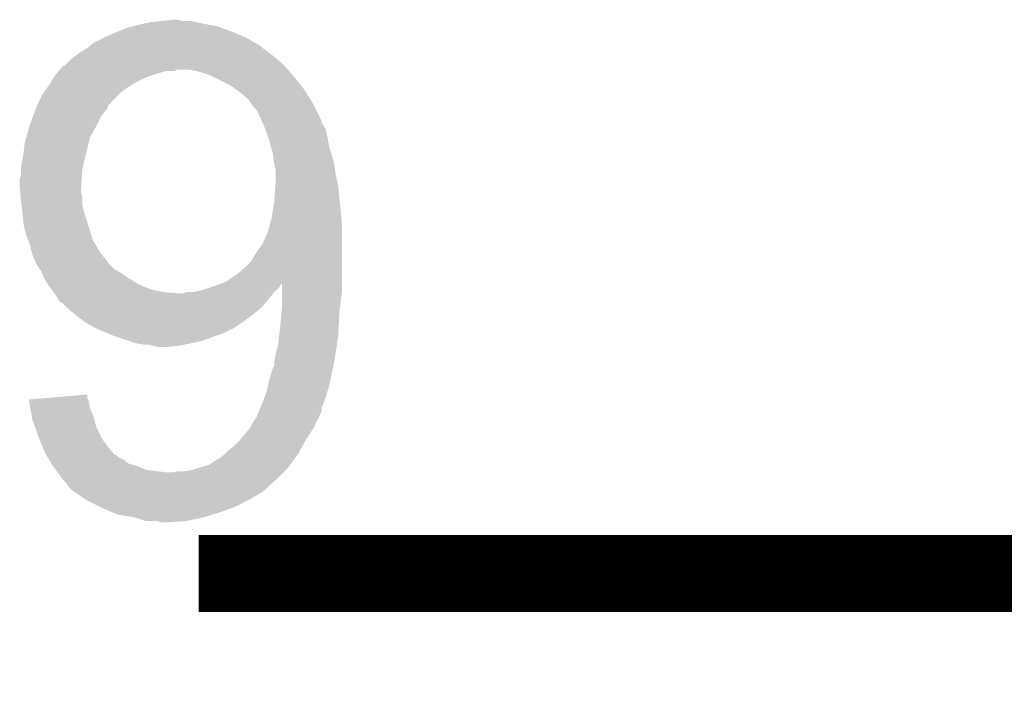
# Model space of a CAD drawing. Extents: x -0.05 to 0.95, y -0.15 to 2.1.
# Tile 46 of 51: x 0.6443 to 0.7213, y 1.6697 to 1.7226. Entities that reach past the tile are written whole.
import ezdxf

# ---------------------------------------------------------------- set-up
doc = ezdxf.new("R2010")
doc.units = 0
doc.layers.add('LTE_IOT_13_CLICK_V101A_GTO', color=11, linetype='CONTINUOUS')

msp = doc.modelspace()

# ---------------------------------------------------------------- linework, layer by layer
at = {"layer": 'LTE_IOT_13_CLICK_V101A_GTO', "const_width": 0.006}
msp.add_lwpolyline([(0.6583, 1.6793), (0.7607, 1.6793), (0.7607, 1.577)], dxfattribs=at)
at = {"layer": 'LTE_IOT_13_CLICK_V101A_GTO'}
for points in [[(0.65205, 1.7217), (0.6528, 1.722), (0.6608, 1.7217), (0.659975, 1.722)], [(0.6528, 1.722), (0.6532, 1.7221), (0.659975, 1.722), (0.6597, 1.7221)], [(0.6532, 1.7221), (0.6536, 1.7222), (0.6597, 1.7221), (0.65915, 1.7222)], [(0.6536, 1.7222), (0.65405, 1.7223), (0.65915, 1.7222), (0.6586, 1.7223)], [(0.65405, 1.7223), (0.6545, 1.7224), (0.6586, 1.7223), (0.65815, 1.7224)], [(0.6545, 1.7224), (0.6554, 1.7225), (0.65815, 1.7224), (0.6577, 1.7225)], [(0.6554, 1.7225), (0.656299, 1.7226), (0.657, 1.7225), (0.6567, 1.7226)], [(0.656299, 1.7226), (0.6563, 1.7226), (0.6567, 1.7226), (0.6563, 1.7226)], [(0.6501, 1.7208), (0.6509, 1.7212), (0.662686, 1.7208), (0.662, 1.7212)], [(0.6509, 1.7212), (0.6513, 1.7214), (0.662, 1.7212), (0.66152, 1.7214)], [(0.6513, 1.7214), (0.65205, 1.7217), (0.66152, 1.7214), (0.6608, 1.7217)], [(0.649433, 1.7203), (0.6496, 1.7204), (0.6634, 1.7203), (0.6633, 1.7204)], [(0.6496, 1.7204), (0.649725, 1.7205), (0.6633, 1.7204), (0.6632, 1.7205)], [(0.649725, 1.7205), (0.6501, 1.7208), (0.6632, 1.7205), (0.662686, 1.7208)], [(0.6483, 1.7195), (0.648567, 1.7197), (0.664433, 1.7195), (0.6642, 1.7197)], [(0.648567, 1.7197), (0.6491, 1.7201), (0.6642, 1.7197), (0.6637, 1.7201)], [(0.6491, 1.7201), (0.649433, 1.7203), (0.6637, 1.7201), (0.6634, 1.7203)], [(0.647443, 1.7187), (0.6477, 1.719), (0.665256, 1.7187), (0.664989, 1.719)], [(0.6478, 1.719), (0.6479, 1.7191), (0.664989, 1.719), (0.6649, 1.7191)], [(0.6479, 1.7191), (0.6483, 1.7195), (0.6649, 1.7191), (0.664433, 1.7195)], [(0.646662, 1.7176), (0.646975, 1.7181), (0.6532, 1.7176), (0.6542, 1.7181)], [(0.646975, 1.7181), (0.6471, 1.7183), (0.6542, 1.7181), (0.6548, 1.7183)], [(0.6471, 1.7183), (0.647186, 1.7184), (0.6548, 1.7183), (0.6551, 1.7184)], [(0.647186, 1.7184), (0.647357, 1.7186), (0.6551, 1.7184), (0.6558, 1.7186)], [(0.647357, 1.7186), (0.647443, 1.7187), (0.6564, 1.7186), (0.6566, 1.7187)], [(0.647357, 1.7186), (0.647357, 1.7186), (0.6558, 1.7186), (0.6564, 1.7186)], [(0.6581, 1.7186), (0.6575, 1.7187), (0.665345, 1.7186), (0.665256, 1.7187)], [(0.6591, 1.7183), (0.6581, 1.7186), (0.665611, 1.7183), (0.665345, 1.7186)], [(0.6593, 1.7182), (0.6591, 1.7183), (0.6657, 1.7182), (0.665611, 1.7183)], [(0.6607, 1.7175), (0.6593, 1.7182), (0.66626, 1.7175), (0.6657, 1.7182)], [(0.646243, 1.717), (0.6466, 1.7175), (0.6523, 1.717), (0.65305, 1.7175)], [(0.6466, 1.7175), (0.646662, 1.7176), (0.65305, 1.7175), (0.6532, 1.7176)], [(0.66115, 1.7172), (0.6607, 1.7175), (0.6665, 1.7172), (0.66626, 1.7175)], [(0.64575, 1.7161), (0.6461, 1.7168), (0.6514, 1.7161), (0.6521, 1.7168)], [(0.6461, 1.7168), (0.646243, 1.717), (0.6521, 1.7168), (0.6523, 1.717)], [(0.6613, 1.7171), (0.66115, 1.7172), (0.666564, 1.7171), (0.6665, 1.7172)], [(0.6618, 1.7167), (0.6613, 1.7171), (0.666818, 1.7167), (0.666564, 1.7171)], [(0.6621, 1.7164), (0.6618, 1.7167), (0.667009, 1.7164), (0.666818, 1.7167)], [(0.64555, 1.7156), (0.6457, 1.716), (0.6511, 1.7156), (0.651301, 1.716)], [(0.6457, 1.716001), (0.64575, 1.7161), (0.6514, 1.716001), (0.6514, 1.7161)], [(0.6457, 1.716), (0.6457, 1.716001), (0.651301, 1.716), (0.6514, 1.716001)], [(0.6622, 1.716399), (0.6621, 1.7164), (0.66701, 1.716399), (0.667009, 1.7164)], [(0.6622, 1.7163), (0.6622, 1.716399), (0.667073, 1.7163), (0.66701, 1.716399)], [(0.662356, 1.7161), (0.6622, 1.7163), (0.6672, 1.7161), (0.667073, 1.7163)], [(0.6629, 1.7154), (0.662356, 1.7161), (0.66755, 1.7154), (0.6672, 1.7161)], [(0.6451, 1.7144), (0.645362, 1.7151), (0.65035, 1.7144), (0.6507, 1.7151)], [(0.645362, 1.7151), (0.64555, 1.7156), (0.6507, 1.7151), (0.6511, 1.7156)], [(0.663218, 1.7147), (0.6629, 1.7154), (0.6679, 1.7147), (0.66755, 1.7154)], [(0.644814, 1.7134), (0.645071, 1.7143), (0.6498, 1.7134), (0.6503, 1.7143)], [(0.645071, 1.7143), (0.6451, 1.7144), (0.6503, 1.7143), (0.65035, 1.7144)], [(0.663264, 1.7146), (0.663218, 1.7147), (0.6679, 1.7146), (0.6679, 1.7147)], [(0.663355, 1.7144), (0.663264, 1.7146), (0.668, 1.7144), (0.6679, 1.7146)], [(0.6634, 1.7143), (0.663355, 1.7144), (0.668067, 1.7143), (0.668, 1.7144)], [(0.663473, 1.7141), (0.6634, 1.7143), (0.6682, 1.7141), (0.668067, 1.7143)], [(0.663618, 1.7137), (0.663473, 1.7141), (0.6683, 1.7137), (0.6682, 1.7141)], [(0.6638, 1.7132), (0.663618, 1.7137), (0.6684, 1.7132), (0.6683, 1.7137)], [(0.6446, 1.7122), (0.6447, 1.713), (0.6495, 1.7122), (0.6497, 1.713)], [(0.6447, 1.713), (0.644814, 1.7134), (0.6497, 1.713), (0.6498, 1.7134)], [(0.663964, 1.7126), (0.6638, 1.7132), (0.6685, 1.7126), (0.6684, 1.7132)], [(0.6444, 1.711), (0.6446, 1.7122), (0.649223, 1.711), (0.6495, 1.7122)], [(0.6641, 1.7121), (0.663964, 1.7126), (0.668667, 1.7121), (0.6685, 1.7126)], [(0.664112, 1.712), (0.6641, 1.7121), (0.6687, 1.712), (0.668667, 1.7121)], [(0.6642, 1.7113), (0.664112, 1.712), (0.6689, 1.7113), (0.6687, 1.712)], [(0.6643, 1.7109), (0.6642, 1.7113), (0.66895, 1.7109), (0.6689, 1.7113)], [(0.6443, 1.7101), (0.6444, 1.7105), (0.649147, 1.7101), (0.649173, 1.7105)], [(0.6444, 1.7109), (0.6444, 1.711), (0.6492, 1.7109), (0.649223, 1.711)], [(0.6444, 1.7105), (0.6444, 1.7109), (0.649173, 1.7105), (0.6492, 1.7109)], [(0.6643, 1.7105), (0.6643, 1.7109), (0.669, 1.7105), (0.66895, 1.7109)], [(0.6643, 1.7098), (0.6643, 1.7105), (0.669156, 1.7098), (0.669, 1.7105)], [(0.6443, 1.7096), (0.6443, 1.7101), (0.649113, 1.7096), (0.649147, 1.7101)], [(0.664286, 1.7096), (0.6643, 1.7098), (0.6692, 1.7096), (0.669156, 1.7098)], [(0.644318, 1.7094), (0.6443, 1.7096), (0.6491, 1.7094), (0.649113, 1.7096)], [(0.644346, 1.7091), (0.644318, 1.7094), (0.6491, 1.7091), (0.6491, 1.7094)], [(0.644373, 1.7088), (0.644346, 1.7091), (0.6492, 1.7088), (0.6491, 1.7091)], [(0.6642, 1.7084), (0.664286, 1.7096), (0.66932, 1.7084), (0.6692, 1.7096)], [(0.6444, 1.7085), (0.644373, 1.7088), (0.6492, 1.7085), (0.6492, 1.7088)], [(0.644444, 1.7081), (0.6444, 1.7085), (0.6492, 1.7081), (0.6492, 1.7085)], [(0.6445, 1.7076), (0.644444, 1.7081), (0.649325, 1.7076), (0.6492, 1.7081)], [(0.664077, 1.7076), (0.6642, 1.7084), (0.6694, 1.7076), (0.66932, 1.7084)], [(0.64453, 1.7073), (0.6445, 1.7076), (0.6494, 1.7073), (0.649325, 1.7076)], [(0.664, 1.7071), (0.664077, 1.7076), (0.669446, 1.7071), (0.6694, 1.7076)], [(0.6446, 1.7066), (0.64453, 1.7073), (0.649633, 1.7066), (0.6494, 1.7073)], [(0.64465, 1.7064), (0.6446, 1.7066), (0.6497, 1.7064), (0.649633, 1.7066)], [(0.663836, 1.7065), (0.664, 1.7071), (0.6695, 1.7065), (0.669446, 1.7071)], [(0.6448, 1.7058), (0.64465, 1.7064), (0.64988, 1.7058), (0.6497, 1.7064)], [(0.64495, 1.7054), (0.6448, 1.7058), (0.65, 1.7054), (0.64988, 1.7058)], [(0.6633, 1.7051), (0.6637, 1.706), (0.6695, 1.7051), (0.6695, 1.706)], [(0.6637, 1.706), (0.663836, 1.7065), (0.6695, 1.706), (0.6695, 1.7065)], [(0.6451, 1.705), (0.64495, 1.7054), (0.65024, 1.705), (0.65, 1.7054)], [(0.64525, 1.7044), (0.6451, 1.705), (0.6506, 1.7044), (0.65024, 1.705)], [(0.6628, 1.7044), (0.6633, 1.7051), (0.6695, 1.7044), (0.6695, 1.7051)], [(0.6453, 1.7042), (0.64525, 1.7044), (0.650756, 1.7042), (0.6506, 1.7044)], [(0.6625, 1.7039), (0.6628, 1.7044), (0.6695, 1.7039), (0.6695, 1.7044)], [(0.6456, 1.7035), (0.6453, 1.7042), (0.6513, 1.7035), (0.650756, 1.7042)], [(0.645867, 1.7031), (0.6456, 1.7035), (0.6517, 1.7031), (0.6513, 1.7035)], [(0.6613, 1.7027), (0.6622, 1.7035), (0.6695, 1.7027), (0.6695, 1.7035)], [(0.6622, 1.7035), (0.6623, 1.7036), (0.6695, 1.7035), (0.6695, 1.7036)], [(0.6623, 1.7036), (0.6625, 1.7039), (0.6695, 1.7036), (0.6695, 1.7039)], [(0.646, 1.7029), (0.645867, 1.7031), (0.652033, 1.7029), (0.6517, 1.7031)], [(0.64604, 1.7028), (0.646, 1.7029), (0.6522, 1.7028), (0.652033, 1.7029)], [(0.6462, 1.7024), (0.64604, 1.7028), (0.6528, 1.7024), (0.6522, 1.7028)], [(0.6604, 1.7021), (0.6613, 1.7027), (0.6695, 1.7021), (0.6695, 1.7027)], [(0.6465, 1.7019), (0.6462, 1.7024), (0.6536, 1.7019), (0.6528, 1.7024)], [(0.6596, 1.7018), (0.660127, 1.701998), (0.664667, 1.7018), (0.664798, 1.701998)], [(0.660127, 1.701998), (0.6604, 1.7021), (0.6695, 1.701998), (0.6695, 1.7021)], [(0.664799, 1.7014), (0.664798, 1.701998), (0.6695, 1.7014), (0.6695, 1.701998)], [(0.6468, 1.7015), (0.6465, 1.7019), (0.6546, 1.7015), (0.6536, 1.7019)], [(0.64695, 1.7013), (0.6468, 1.7015), (0.6556, 1.7013), (0.6546, 1.7015)], [(0.647025, 1.7012), (0.64695, 1.7013), (0.6568, 1.7012), (0.6556, 1.7013)], [(0.6471, 1.7011), (0.647025, 1.7012), (0.66404, 1.7011), (0.66412, 1.7012)], [(0.6571, 1.7012), (0.6573, 1.7013), (0.66412, 1.7012), (0.6642, 1.7013)], [(0.6579, 1.7013), (0.6587, 1.7015), (0.6642, 1.7013), (0.6644, 1.7015)], [(0.6587, 1.7015), (0.6593, 1.7017), (0.6644, 1.7015), (0.6646, 1.7017)], [(0.6593, 1.7017), (0.6596, 1.7018), (0.6646, 1.7017), (0.664667, 1.7018)], [(0.6648, 1.7), (0.664799, 1.7014), (0.669325, 1.7), (0.6695, 1.7014)], [(0.6473, 1.7008), (0.6471, 1.7011), (0.6638, 1.7008), (0.66404, 1.7011)], [(0.6474, 1.7006), (0.6473, 1.7008), (0.663633, 1.7006), (0.6638, 1.7008)], [(0.6475, 1.7005), (0.6474, 1.7006), (0.66355, 1.7005), (0.663633, 1.7006)], [(0.6479, 1.7002), (0.6476, 1.7005), (0.6633, 1.7002), (0.66355, 1.7005)], [(0.6482, 1.6999), (0.6479, 1.7002), (0.66295, 1.6999), (0.6633, 1.7002)], [(0.64856, 1.6996), (0.6482, 1.6999), (0.6626, 1.6996), (0.66295, 1.6999)], [(0.6646, 1.698), (0.66478, 1.6998), (0.669205, 1.698), (0.6693, 1.6998)], [(0.66478, 1.6998), (0.6648, 1.7), (0.6693, 1.6998), (0.669325, 1.7)], [(0.6488, 1.6994), (0.64856, 1.6996), (0.662333, 1.6994), (0.6626, 1.6996)], [(0.64936, 1.699), (0.6488, 1.6994), (0.6618, 1.699), (0.662333, 1.6994)], [(0.6495, 1.6989), (0.64936, 1.699), (0.66165, 1.6989), (0.6618, 1.699)], [(0.6502, 1.6985), (0.6495, 1.6989), (0.66105, 1.6985), (0.66165, 1.6989)], [(0.650433, 1.6984), (0.6502, 1.6985), (0.6609, 1.6984), (0.66105, 1.6985)], [(0.650434, 1.6984), (0.650433, 1.6984), (0.6608, 1.6984), (0.6609, 1.6984)], [(0.6509, 1.6982), (0.650434, 1.6984), (0.6605, 1.6982), (0.6608, 1.6984)], [(0.651367, 1.698), (0.6509, 1.6982), (0.66, 1.698), (0.6605, 1.6982)], [(0.6516, 1.6979), (0.651367, 1.698), (0.6597, 1.6979), (0.66, 1.698)], [(0.6519, 1.6978), (0.6516, 1.6979), (0.6594, 1.6978), (0.6597, 1.6979)], [(0.6528, 1.6975), (0.6519, 1.6978), (0.6586, 1.6975), (0.6594, 1.6978)], [(0.6534, 1.6973), (0.6528, 1.6975), (0.6577, 1.6973), (0.6586, 1.6975)], [(0.654, 1.6972), (0.6534, 1.6973), (0.6572, 1.6972), (0.6577, 1.6973)], [(0.6645, 1.6972), (0.664587, 1.6979), (0.669095, 1.6972), (0.6692, 1.6979)], [(0.664587, 1.6979), (0.6646, 1.698), (0.6692, 1.6979), (0.669205, 1.698)], [(0.6548, 1.6971), (0.6544, 1.6972), (0.6567, 1.6971), (0.6572, 1.6972)], [(0.6552, 1.697), (0.6548, 1.6971), (0.6556, 1.697), (0.6567, 1.6971)], [(0.6643, 1.6964), (0.6645, 1.6972), (0.668975, 1.6964), (0.669095, 1.6972)], [(0.6642, 1.6959), (0.6643, 1.6964), (0.6689, 1.6959), (0.668975, 1.6964)], [(0.6642, 1.6955), (0.6642, 1.6959), (0.668816, 1.6955), (0.6689, 1.6959)], [(0.6638, 1.6944), (0.6641, 1.6954), (0.668584, 1.6944), (0.668795, 1.6954)], [(0.6641, 1.6954), (0.6642, 1.6955), (0.668795, 1.6954), (0.668816, 1.6955)], [(0.663711, 1.694), (0.6638, 1.6944), (0.6685, 1.694), (0.668584, 1.6944)], [(0.663412, 1.693), (0.6636, 1.6935), (0.6682, 1.693), (0.66835, 1.6935)], [(0.6636, 1.6935), (0.663711, 1.694), (0.66835, 1.6935), (0.6685, 1.694)], [(0.645001, 1.6929), (0.646151, 1.693), (0.64965, 1.6929), (0.6496, 1.693)], [(0.64502, 1.6928), (0.645001, 1.6929), (0.6497, 1.6928), (0.64965, 1.6929)], [(0.645132, 1.6922), (0.64502, 1.6928), (0.6498, 1.6922), (0.6497, 1.6928)], [(0.646151, 1.693), (0.6496, 1.693299), (0.6496, 1.693), (0.6496, 1.693299)], [(0.663086, 1.6922), (0.6633, 1.6927), (0.6679, 1.6922), (0.668088, 1.6927)], [(0.6633, 1.6927), (0.663412, 1.693), (0.668088, 1.6927), (0.6682, 1.693)], [(0.645263, 1.6915), (0.645132, 1.6922), (0.6501, 1.6915), (0.6498, 1.6922)], [(0.66292, 1.6918), (0.663, 1.692), (0.6678, 1.6918), (0.6679, 1.692)], [(0.663, 1.692), (0.663086, 1.6922), (0.6679, 1.692), (0.6679, 1.6922)], [(0.6453, 1.6913), (0.645263, 1.6915), (0.65015, 1.6913), (0.6501, 1.6915)], [(0.645514, 1.6907), (0.6453, 1.6913), (0.6503, 1.6907), (0.65015, 1.6913)], [(0.6624, 1.6909), (0.6626, 1.6912), (0.66738, 1.6909), (0.6675, 1.6912)], [(0.6626, 1.6912), (0.6628, 1.6915), (0.6675, 1.6912), (0.6677, 1.6915)], [(0.6628, 1.6915), (0.66292, 1.6918), (0.6677, 1.6915), (0.6678, 1.6918)], [(0.6458, 1.6899), (0.645514, 1.6907), (0.6507, 1.6899), (0.6503, 1.6907)], [(0.6619, 1.6902), (0.662316, 1.6907), (0.666967, 1.6902), (0.6673, 1.6907)], [(0.662316, 1.6907), (0.6624, 1.6908), (0.6673, 1.6907), (0.66734, 1.6908)], [(0.6624, 1.6908), (0.6624, 1.6909), (0.66734, 1.6908), (0.66738, 1.6909)], [(0.646092, 1.6892), (0.6458, 1.6899), (0.6512, 1.6892), (0.6507, 1.6899)], [(0.6611, 1.6893), (0.6615, 1.6897), (0.666427, 1.6893), (0.666646, 1.6897)], [(0.6615, 1.6897), (0.66158, 1.6898), (0.666646, 1.6897), (0.6667, 1.6898)], [(0.66158, 1.6898), (0.6619, 1.6902), (0.6667, 1.6898), (0.666967, 1.6902)], [(0.6463, 1.6887), (0.646092, 1.6892), (0.651617, 1.6887), (0.6512, 1.6892)], [(0.6604, 1.6887), (0.6606, 1.6889), (0.6661, 1.6887), (0.666209, 1.6889)], [(0.6606, 1.6889), (0.6611, 1.6893), (0.666209, 1.6889), (0.666427, 1.6893)], [(0.64636, 1.6886), (0.6463, 1.6887), (0.6517, 1.6886), (0.651617, 1.6887)], [(0.64648, 1.6884), (0.64636, 1.6886), (0.652, 1.6884), (0.6518, 1.6886)], [(0.64636, 1.6886), (0.64636, 1.6886), (0.6518, 1.6886), (0.6517, 1.6886)], [(0.6466, 1.6882), (0.64648, 1.6884), (0.6524, 1.6882), (0.652, 1.6884)], [(0.64678, 1.6879), (0.6466, 1.6882), (0.6528, 1.6879), (0.6524, 1.6882)], [(0.6591, 1.6878), (0.6597, 1.6882), (0.665445, 1.6878), (0.665736, 1.6882)], [(0.6597, 1.6882), (0.6599, 1.6883), (0.665736, 1.6882), (0.665809, 1.6883)], [(0.6599, 1.6883), (0.6603, 1.6886), (0.665809, 1.6883), (0.666027, 1.6886)], [(0.6603, 1.6886), (0.6604, 1.6887), (0.666027, 1.6886), (0.6661, 1.6887)], [(0.6469, 1.6877), (0.64678, 1.6879), (0.6535, 1.6877), (0.6528, 1.6879)], [(0.647125, 1.6874), (0.6469, 1.6877), (0.6542, 1.6874), (0.6535, 1.6877)], [(0.6472, 1.6873), (0.647125, 1.6874), (0.655, 1.6873), (0.6542, 1.6874)], [(0.647275, 1.6872), (0.6472, 1.6873), (0.6559, 1.6872), (0.655, 1.6873)], [(0.6563, 1.6872), (0.6567, 1.6873), (0.6649, 1.6872), (0.665, 1.6873)], [(0.6572, 1.6873), (0.6578, 1.6874), (0.665, 1.6873), (0.6651, 1.6874)], [(0.6578, 1.6874), (0.6584, 1.6876), (0.6651, 1.6874), (0.6653, 1.6876)], [(0.6584, 1.6876), (0.6591, 1.6878), (0.6653, 1.6876), (0.665445, 1.6878)], [(0.6475, 1.6869), (0.647275, 1.6872), (0.6646, 1.6869), (0.6649, 1.6872)], [(0.6477, 1.6866), (0.6475, 1.6869), (0.6643, 1.6866), (0.6646, 1.6869)], [(0.648, 1.6863), (0.6477, 1.6866), (0.66397, 1.6863), (0.6643, 1.6866)], [(0.6481, 1.6861), (0.648, 1.6863), (0.66375, 1.6861), (0.66397, 1.6863)], [(0.6484, 1.6858), (0.6481, 1.6861), (0.66342, 1.6858), (0.66375, 1.6861)], [(0.6487, 1.6856), (0.6484, 1.6858), (0.6632, 1.6856), (0.66342, 1.6858)], [(0.64885, 1.6855), (0.6487, 1.6856), (0.663, 1.6855), (0.6631, 1.6856)], [(0.6487, 1.6856), (0.6487, 1.6856), (0.6631, 1.6856), (0.6632, 1.6856)], [(0.64915, 1.6853), (0.64885, 1.6855), (0.6626, 1.6853), (0.663, 1.6855)], [(0.64945, 1.6851), (0.64915, 1.6853), (0.6623, 1.6851), (0.6626, 1.6853)], [(0.6496, 1.685), (0.64945, 1.6851), (0.6621, 1.685), (0.6623, 1.6851)], [(0.6506, 1.6845), (0.6496, 1.685), (0.6611, 1.6845), (0.6621, 1.685)], [(0.6508, 1.6844), (0.6506, 1.6845), (0.660825, 1.6844), (0.6611, 1.6845)], [(0.65152, 1.6841), (0.6508, 1.6844), (0.66, 1.6841), (0.660825, 1.6844)], [(0.652, 1.6839), (0.65152, 1.6841), (0.65935, 1.6839), (0.66, 1.6841)], [(0.6532, 1.6837), (0.652, 1.6839), (0.6587, 1.6837), (0.65935, 1.6839)], [(0.6542, 1.6834), (0.6532, 1.6837), (0.6573, 1.6834), (0.6587, 1.6837)], [(0.6553, 1.6833), (0.6551, 1.6834), (0.655801, 1.6833), (0.6573, 1.6834)], [(0.6558, 1.6833), (0.6553, 1.6833), (0.6558, 1.6833), (0.655801, 1.6833)]]:
    msp.add_solid(points, dxfattribs=at)

doc.saveas('drawing.dxf')
